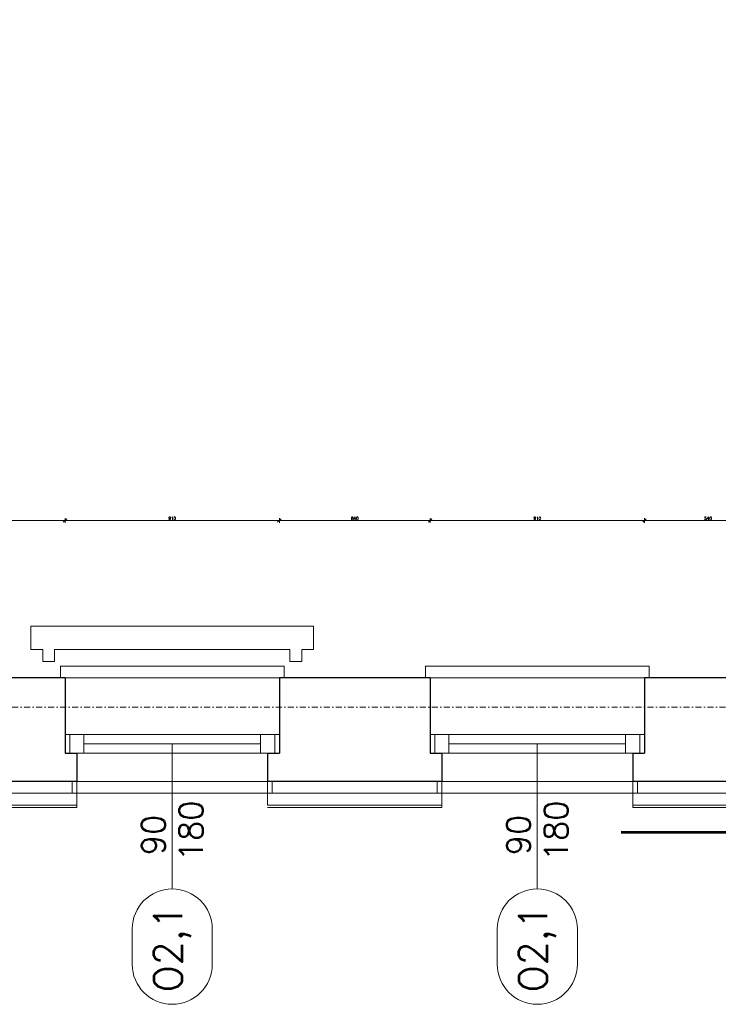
# Model space of a CAD drawing. Header units: millimetres. Extents: x -1893473 to 1546619, y -568027 to 942944.
# Tile 68 of 256: x 140674 to 143640, y -475610 to -471429. Entities that reach past the tile are written whole.
import ezdxf
from ezdxf.enums import TextEntityAlignment as Align

# ---------------------------------------------------------------- set-up
doc = ezdxf.new("R2010")
doc.units = ezdxf.units.MM
doc.header["$LTSCALE"] = 0.2
for name, pattern in [('2_3', [1, 0.5, -0.5]), ('DASHDOT', [25.4, 12.7, -6.35, 0, -6.35]), ('HIDDEN', [9.525, 6.35, -3.175])]:
    doc.linetypes.add(name, pattern=pattern)
doc.layers.get('0').update_dxf_attribs({"lineweight": 0})
for name, color, linetype, lineweight in [('!! 0_ Istn-okna', 6, 'Continuous', 13), ('!! 0_ Istn-sciany', 7, 'Continuous', 30), ('!! 0_ Istn-widok', 1, 'Continuous', 15), ('!! 0_Istn-cienka', 4, 'Continuous', 9), ('!! 0_Opis_okna', 8, 'Continuous', 15), ('!! 0_Opis_pom', 9, 'Continuous', 13), ('!! 0_Osie', 1, 'DASHDOT', 13), ('!! 1  WYDZIELENIE PPOŻ', 252, 'Continuous', 0), ('!! 1_ tynk zewn  - nowy', 21, 'Continuous', 20), ('!! 1_OPIS POM NOWE', 140, 'Continuous', 5), ('!! 2_ remont Ocieplenie', 4, 'ZIGZAG', 5), ('!! wymiary osi', 250, 'Continuous', 9), ('P-Opis nadproża', 150, 'Continuous', 9), ('P-Osie', 1, 'DASHDOT', 18)]:
    doc.layers.add(name, color=color, linetype=linetype, lineweight=lineweight)
doc.layers.add('!! 0_Istn-grzejniki', color=7, linetype='Continuous', lineweight=0, plot=False)
doc.layers.add('Powierzchnia', color=140, linetype='Continuous', lineweight=5, plot=False)
doc.styles.add('ARCHETYP', font='romans.shx', dxfattribs={"height": 15})
doc.styles.add('ARIAL', font='tahoma.ttf')
doc.styles.add('TXT', font='simplex.shx')
doc.linetypes.add('ZIGZAG', pattern='A,0.00254,-5.08,[131,ltypeshp.shx,S=5.08,R=0,X=-5.08,Y=0],-10.16,[131,ltypeshp.shx,S=5.08,R=180,X=5.08,Y=0],-5.08', length=20.32254)
doc.dimstyles.new('DIM50', dxfattribs={"dimscale": 5, "dimtxt": 2.5, "dimasz": 1.5, "dimexe": 0, "dimexo": 0, "dimgap": 0.5, "dimtad": 1, "dimdec": 4, "dimrnd": 0.5, "dimdsep": 46, "dimtxsty": 'TXT', "dimblk1": 'TICK1', "dimblk2": 'TICK1', "dimsah": 1, "dimcen": 0, "dimse1": 1, "dimse2": 1, "dimclrd": 1, "dimclre": 7, "dimclrt": 9, "dimadec": 0, "dimazin": 0, "dimtfac": 1, "dimtdec": 4, "dimtmove": 2, "dimatfit": 3, "dimldrblk": 'TICK1', "dimfxl": 1, "dimtolj": 1, "dimarcsym": 0})

# ---------------------------------------------------------------- blocks, each defined once
blk = doc.blocks.new('BLOK OSI')
at = {"layer": 'P-Osie'}
blk.add_lwpolyline([(48639.33, -195663.09), (55424.28, -195663.09)], dxfattribs=at)
blk = doc.blocks.new('1_ok-opis')
blk.add_line((0, 111.61), (0, 50))
for points in [[(-17, 128.61), (-17, 143.61)], [(17, 128.61), (17, 143.61)]]:
    blk.add_lwpolyline(points)
for centre, start, end in [((0, 143.61), 0, 180), ((0, 128.61), 180, 0)]:
    blk.add_arc(centre, 17, start, end)
at = {"style": 'ARCHETYP'}
for tag, height, rotation, p in [('NR', 12, 90, (0, 136.9)), ('NR', 12, 270, (0, 136.9)), ('SZEROKOŚĆ', 10, 90, (-8, 78.29)), ('SZEROKOŚĆ', 10, 270, (8, 78.29)), ('WYSOKOŚĆ', 10, 270, (-8, 78.29)), ('WYSOKOŚĆ', 10, 90, (8, 78.29))]:
    blk.add_attdef(tag, text='', height=height, rotation=rotation, dxfattribs=at).set_placement(p, align=Align.MIDDLE)
blk = doc.blocks.new('TICK1')
at = {"color": 2}
blk.add_line((-1, -1), (1, 1), dxfattribs=at)
at = {"color": 0}
for p, q in [((0, 0), (-1, 0)), ((0, -1.4), (0, 1.4))]:
    blk.add_line(p, q, dxfattribs=at)
blk = doc.blocks.new('*D1106')
at = {"layer": '!! wymiary osi', "color": 1, "lineweight": -2, "transparency": 16777216}
blk.add_line((268567.2, -479455.5), (269092.2, -479455.5), dxfattribs=at)
at = {"layer": 'DEFPOINTS', "color": 0, "transparency": 16777216}
for p in [(269099.7, -479455.5), (268559.7, -480123.7), (269099.7, -480123.7)]:
    blk.add_point(p, dxfattribs=at)
at = {"layer": '!! wymiary osi', "color": 1, "lineweight": -2, "transparency": 16777216, "xscale": 7.5, "yscale": 7.5, "zscale": 7.5, "rotation": 180}
blk.add_blockref('TICK1', (268559.7, -479455.5), dxfattribs=at)
at = {"layer": '!! wymiary osi', "color": 1, "lineweight": -2, "transparency": 16777216, "xscale": 7.5, "yscale": 7.5, "zscale": 7.5}
blk.add_blockref('TICK1', (269099.7, -479455.5), dxfattribs=at)
at = {"layer": '!! wymiary osi', "color": 9, "transparency": 16777216, "insert": (268829.7, -479446.7), "char_height": 12.5, "attachment_point": 5, "style": 'TXT'}
blk.add_mtext('\\A1;540', dxfattribs=at)
blk = doc.blocks.new('*D1107')
at = {"layer": '!! wymiary osi', "color": 1, "lineweight": -2, "transparency": 16777216}
blk.add_line((269107.2, -479455.5), (270002.2, -479455.5), dxfattribs=at)
at = {"layer": 'DEFPOINTS', "color": 0, "transparency": 16777216}
for p in [(270009.7, -479455.5), (269099.7, -480123.7), (270009.7, -480123.7)]:
    blk.add_point(p, dxfattribs=at)
at = {"layer": '!! wymiary osi', "color": 1, "lineweight": -2, "transparency": 16777216, "xscale": 7.5, "yscale": 7.5, "zscale": 7.5, "rotation": 180}
blk.add_blockref('TICK1', (269099.7, -479455.5), dxfattribs=at)
at = {"layer": '!! wymiary osi', "color": 1, "lineweight": -2, "transparency": 16777216, "xscale": 7.5, "yscale": 7.5, "zscale": 7.5}
blk.add_blockref('TICK1', (270009.7, -479455.5), dxfattribs=at)
at = {"layer": '!! wymiary osi', "color": 9, "transparency": 16777216, "insert": (269554.7, -479446.7), "char_height": 12.5, "attachment_point": 5, "style": 'TXT'}
blk.add_mtext('\\A1;910', dxfattribs=at)
blk = doc.blocks.new('*D1108')
at = {"layer": '!! wymiary osi', "color": 1, "lineweight": -2, "transparency": 16777216}
blk.add_line((270017.2, -479455.5), (270642.2, -479455.5), dxfattribs=at)
at = {"layer": 'DEFPOINTS', "color": 0, "transparency": 16777216}
for p in [(270649.7, -479455.5), (270009.7, -480123.7), (270649.7, -480123.7)]:
    blk.add_point(p, dxfattribs=at)
at = {"layer": '!! wymiary osi', "color": 1, "lineweight": -2, "transparency": 16777216, "xscale": 7.5, "yscale": 7.5, "zscale": 7.5, "rotation": 180}
blk.add_blockref('TICK1', (270009.7, -479455.5), dxfattribs=at)
at = {"layer": '!! wymiary osi', "color": 1, "lineweight": -2, "transparency": 16777216, "xscale": 7.5, "yscale": 7.5, "zscale": 7.5}
blk.add_blockref('TICK1', (270649.7, -479455.5), dxfattribs=at)
at = {"layer": '!! wymiary osi', "color": 9, "transparency": 16777216, "insert": (270329.7, -479446.7), "char_height": 12.5, "attachment_point": 5, "style": 'TXT'}
blk.add_mtext('\\A1;640', dxfattribs=at)
blk = doc.blocks.new('*D1109')
at = {"layer": '!! wymiary osi', "color": 1, "lineweight": -2, "transparency": 16777216}
blk.add_line((270657.2, -479455.5), (271552.2, -479455.5), dxfattribs=at)
at = {"layer": 'DEFPOINTS', "color": 0, "transparency": 16777216}
for p in [(271559.7, -479455.5), (270649.7, -480123.7), (271559.7, -480123.7)]:
    blk.add_point(p, dxfattribs=at)
at = {"layer": '!! wymiary osi', "color": 1, "lineweight": -2, "transparency": 16777216, "xscale": 7.5, "yscale": 7.5, "zscale": 7.5, "rotation": 180}
blk.add_blockref('TICK1', (270649.7, -479455.5), dxfattribs=at)
at = {"layer": '!! wymiary osi', "color": 1, "lineweight": -2, "transparency": 16777216, "xscale": 7.5, "yscale": 7.5, "zscale": 7.5}
blk.add_blockref('TICK1', (271559.7, -479455.5), dxfattribs=at)
at = {"layer": '!! wymiary osi', "color": 9, "transparency": 16777216, "insert": (271104.7, -479446.7), "char_height": 12.5, "attachment_point": 5, "style": 'TXT'}
blk.add_mtext('\\A1;910', dxfattribs=at)
blk = doc.blocks.new('*D1110')
at = {"layer": '!! wymiary osi', "color": 1, "lineweight": -2, "transparency": 16777216}
blk.add_line((271567.2, -479455.5), (272092.2, -479455.5), dxfattribs=at)
at = {"layer": 'DEFPOINTS', "color": 0, "transparency": 16777216}
for p in [(272099.7, -479455.5), (271559.7, -480123.7), (272099.7, -480123.7)]:
    blk.add_point(p, dxfattribs=at)
at = {"layer": '!! wymiary osi', "color": 1, "lineweight": -2, "transparency": 16777216, "xscale": 7.5, "yscale": 7.5, "zscale": 7.5, "rotation": 180}
blk.add_blockref('TICK1', (271559.7, -479455.5), dxfattribs=at)
at = {"layer": '!! wymiary osi', "color": 1, "lineweight": -2, "transparency": 16777216, "xscale": 7.5, "yscale": 7.5, "zscale": 7.5}
blk.add_blockref('TICK1', (272099.7, -479455.5), dxfattribs=at)
at = {"layer": '!! wymiary osi', "color": 9, "transparency": 16777216, "insert": (271829.7, -479446.7), "char_height": 12.5, "attachment_point": 5, "style": 'TXT'}
blk.add_mtext('\\A1;540', dxfattribs=at)
blk = doc.blocks.new('A$C2EB40A8D')
at = {"layer": '!! 0_ Istn-okna'}
for points in [[(-22801.12989, 19937.51397), (-21891.12989, 19937.51397)], [(-21251.12989, 19937.51397), (-20341.12989, 19937.51397)], [(-22721.12989, 19897.51397), (-21971.12989, 19897.51397)], [(-21171.12989, 19897.51397), (-20421.12989, 19897.51397)], [(-22801.12989, 19857.51397), (-21891.12989, 19857.51397)], [(-21251.12989, 19857.51397), (-20341.12989, 19857.51397)]]:
    blk.add_lwpolyline(points, dxfattribs=at)
for points in [[(-22781.12989, 19857.51397), (-22721.12989, 19857.51397), (-22721.12989, 19937.51397), (-22781.12989, 19937.51397)], [(-21971.12989, 19857.51397), (-21911.12989, 19857.51397), (-21911.12989, 19937.51397), (-21971.12989, 19937.51397)], [(-21231.12989, 19857.51397), (-21171.12989, 19857.51397), (-21171.12989, 19937.51397), (-21231.12989, 19937.51397)], [(-20421.12989, 19857.51397), (-20361.12989, 19857.51397), (-20361.12989, 19937.51397), (-20421.12989, 19937.51397)]]:
    blk.add_lwpolyline(points, close=True, dxfattribs=at)
at = {"layer": '!! 0_ Istn-sciany'}
for points in [[(-22801.12989, 20177.51397), (-23341.12989, 20177.51397)], [(-22801.12989, 20177.51397), (-22801.12989, 19857.51397)], [(-21251.12989, 20177.51397), (-21891.12989, 20177.51397)], [(-21891.12989, 20177.51397), (-21891.12989, 19857.51397)], [(-21251.12989, 20177.51397), (-21251.12989, 19857.51397)], [(-19801.12989, 20177.51397), (-20341.12989, 20177.51397)], [(-20341.12989, 20177.51397), (-20341.12989, 19857.51397)], [(-22801.12989, 19857.51397), (-22751.12989, 19857.51397)], [(-22751.12989, 19857.51397), (-22751.12989, 19737.51397)], [(-21941.12989, 19857.51397), (-21891.12989, 19857.51397)], [(-21941.12989, 19857.51397), (-21941.12989, 19737.51397)], [(-21251.12989, 19857.51397), (-21201.12989, 19857.51397)], [(-21201.12989, 19857.51397), (-21201.12989, 19737.51397)], [(-20391.12989, 19857.51397), (-20341.12989, 19857.51397)], [(-20391.12989, 19857.51397), (-20391.12989, 19737.51397)], [(-22751.12989, 19737.51397), (-23391.12989, 19737.51397)], [(-21201.12989, 19737.51397), (-21941.12989, 19737.51397)], [(-19751.12989, 19737.51397), (-20391.12989, 19737.51397)]]:
    blk.add_lwpolyline(points, dxfattribs=at)
at = {"layer": '!! 0_ Istn-widok'}
for points in [[(-22821.12989, 20227.51397), (-21871.12989, 20227.51397)], [(-22821.12989, 20177.51397), (-22821.12989, 20227.51397)], [(-21871.12989, 20177.51397), (-21871.12989, 20227.51397)], [(-21271.12989, 20227.51397), (-20321.12989, 20227.51397)], [(-21271.12989, 20177.51397), (-21271.12989, 20227.51397)], [(-20321.12989, 20177.51397), (-20321.12989, 20227.51397)], [(-22771.12989, 19737.51397), (-22771.12989, 19687.51397)], [(-21921.12989, 19737.51397), (-21921.12989, 19687.51397)], [(-21221.12989, 19737.51397), (-21221.12989, 19687.51397)], [(-20371.12989, 19737.51397), (-20371.12989, 19687.51397)], [(-21921.12989, 19687.51397), (-22771.12989, 19687.51397)], [(-20371.12989, 19687.51397), (-21221.12989, 19687.51397)]]:
    blk.add_lwpolyline(points, dxfattribs=at)
at = {"layer": '!! 0_Istn-cienka', "linetype": 'HIDDEN', "ltscale": 2}
for points in [[(-22801.12989, 20177.51397), (-21891.12989, 20177.51397)], [(-21251.12989, 20177.51397), (-20341.12989, 20177.51397)], [(-21941.12989, 19737.51397), (-22751.12989, 19737.51397)], [(-20391.12989, 19737.51397), (-21201.12989, 19737.51397)]]:
    blk.add_lwpolyline(points, dxfattribs=at)
at = {"layer": '!! 0_Istn-grzejniki'}
blk.add_lwpolyline([(-22896.12989, 20247.51397), (-22896.12989, 20297.51397), (-22946.12989, 20297.51397), (-22946.12989, 20397.51397), (-21746.12989, 20397.51397), (-21746.12989, 20297.51397), (-21796.12989, 20297.51397), (-21796.12989, 20247.51397), (-21846.12989, 20247.51397), (-21846.12989, 20297.51397), (-22846.12989, 20297.51397), (-22846.12989, 20247.51397)], close=True, dxfattribs=at)
at = {"layer": '!! 1  WYDZIELENIE PPOŻ', "color": 20, "linetype": '2_3', "ltscale": 10, "true_color": 0xf65c09, "const_width": 10}
blk.add_lwpolyline([(-18441.12989, 19521.63309), (-20441.12989, 19521.63309)], dxfattribs=at)
at = {"layer": '!! 1_ tynk zewn  - nowy'}
for points in [[(-22751.12989, 19627.51397), (-22751.12989, 19737.51397)], [(-21941.12989, 19637.51397), (-21941.12989, 19747.51397)], [(-21201.12989, 19627.51397), (-21201.12989, 19737.51397)], [(-20391.12989, 19627.51397), (-20391.12989, 19737.51397)], [(-22751.12989, 19637.51397), (-23391.12989, 19637.51397)], [(-22751.12989, 19627.51397), (-23391.12989, 19627.51397)], [(-21201.12989, 19637.51397), (-21941.12989, 19637.51397)], [(-21201.12989, 19627.51397), (-21941.12989, 19627.51397)], [(-19751.12989, 19637.51397), (-20391.12989, 19637.51397)], [(-19751.12989, 19627.51397), (-20391.12989, 19627.51397)]]:
    blk.add_lwpolyline(points, dxfattribs=at)
at = {"layer": '!! 2_ remont Ocieplenie', "linetype": 'ZIGZAG', "ltscale": 0.75}
for points in [[(-22751.12989, 19687.51397), (-23391.12989, 19687.51397)], [(-21201.12989, 19687.51397), (-21941.12989, 19687.51397)], [(-19751.12989, 19687.51397), (-20391.12989, 19687.51397)]]:
    blk.add_lwpolyline(points, dxfattribs=at)
at = {"layer": 'Powierzchnia'}
blk.add_lwpolyline([(-18691.12989, 26537.51397), (-27451.12989, 26537.51397), (-27451.12989, 20177.51397), (-18691.12989, 20177.51397)], close=True, dxfattribs=at)
at = {"layer": '!! 0_Opis_okna'}
ref = blk.add_blockref('1_ok-opis', (-22346.12989, 20397.51397), dxfattribs=dict(at, xscale=10, yscale=10, zscale=10, rotation=180))
ref.add_attrib('SZEROKOŚĆ', '90', dxfattribs={"layer": '0', "height": 100, "rotation": 90, "style": 'ARCHETYP'}).set_placement((-22426.12989, 19510.30988), align=Align.MIDDLE)
ref.add_attrib('WYSOKOŚĆ', '180', dxfattribs={"layer": '0', "height": 100, "rotation": 90, "style": 'ARCHETYP'}).set_placement((-22266.12989, 19528.04442), align=Align.MIDDLE)
ref.add_attrib('NR', 'O2,1', dxfattribs={"layer": '0', "height": 120, "rotation": 90, "style": 'ARCHETYP'}).set_placement((-22346.12989, 19028.49951), align=Align.MIDDLE)
ref = blk.add_blockref('1_ok-opis', (-20796.12989, 20397.51397), dxfattribs=dict(at, xscale=10, yscale=10, zscale=10, rotation=180))
ref.add_attrib('SZEROKOŚĆ', '90', dxfattribs={"layer": '0', "height": 100, "rotation": 90, "style": 'ARCHETYP'}).set_placement((-20876.12989, 19510.30988), align=Align.MIDDLE)
ref.add_attrib('WYSOKOŚĆ', '180', dxfattribs={"layer": '0', "height": 100, "rotation": 90, "style": 'ARCHETYP'}).set_placement((-20716.12989, 19528.04442), align=Align.MIDDLE)
ref.add_attrib('NR', 'O2,1', dxfattribs={"layer": '0', "height": 120, "rotation": 90, "style": 'ARCHETYP'}).set_placement((-20796.12989, 19028.49951), align=Align.MIDDLE)
at = {"layer": '!! 0_Osie', "xscale": 10, "yscale": 10, "zscale": 10}
blk.add_blockref('BLOK OSI', (-516748.24414, 1976683.397), dxfattribs=at)
at = {"layer": '!! 0_Opis_pom', "ltscale": 0.7, "style": 'ARIAL'}
for tag, p in [('B1,21', (-891.77727, 31796.97458)), ('A1,16', (-13651.31084, 31587.95236)), ('B1,19', (-5798.61305, 31587.22944)), ('B1/17', (-9701.43347, 31565.05244)), ('1,23', (10805.41388, 31565.05244)), ('1,22', (4526.58954, 31507.65132)), ('A1,1', (-16866.13618, 31459.3792)), ('B1,18', (-7791.62894, 31330.08444)), ('B1,20', (-2961.4347, 31167.05787)), ('A1,6', (-19287.17717, 30923.71998)), ('B1,1', (14135.63445, 30913.92963)), ('B1,3', (17346.74696, 30023.81022)), ('B1,4', (29817.71501, 29157.67457)), ('A1,5', (-23454.5385, 28820.77901)), ('A1,2', (-17502.57721, 28602.57524)), ('B1,2D', (2616.16402, 28559.52261)), ('A1,15', (-13651.31084, 28261.46046)), ('B1,4', (29883.58177, 28158.35876)), ('B1,2B', (18801.54781, 27650.12382)), ('B1,2A', (13086.7373, 27376.04393)), ('A1,3', (-16846.27912, 25980.40356)), ('B1,8', (9089.53994, 25356.27639)), ('B1,6', (31915.87888, 23754.79829)), ('A1,4', (-24010.17576, 23559.17399)), ('B1,14', (-11621.32288, 23261.44183)), ('B1,13', (-3080.55208, 22924.09997)), ('B1,5', (29245.49088, 22896.69268)), ('B1,10', (3982.60923, 22874.21277)), ('B1,9', (5634.43488, 22623.92098)), ('B1,2C', (13327.26639, 22378.5328)), ('B1,7', (16398.41175, 22348.28836)), ('B1,11', (5553.20442, 20939.83877)), ('B1,12', (3693.27174, 20628.72148)), ('C1,3', (5969.08376, 16336.01084)), ('C1,2', (11955.93711, 11671.55655)), ('C1,1', (15659.17205, 11415.94196)), ('C1,4', (5140.00888, 9205.5831)), ('C1,5', (5680.4486, 6154.54995)), ('C1,10', (16327.05085, 6080.66085)), ('C1,9', (16526.57171, 3173.45283)), ('C1,6', (6367.37903, 2771.84181)), ('D0,18', (-1981.87701, -110.73158)), ('D0,7', (-13531.42299, -1159.67649)), ('C1,7', (7275.77161, -1303.00991)), ('D0,17', (2064.87671, -1345.69113)), ('D0,3', (-9324.21674, -1442.63631)), ('D0,6', (-17529.61851, -1957.37463)), ('D0,10', (-21369.4432, -2140.60378)), ('D,09', (-12990.08379, -2746.32902)), ('D0,2', (-5516.19514, -3101.87722)), ('D0,16', (2266.73061, -3284.15369)), ('D0,8', (-14357.79539, -3567.69719)), ('D0,5', (-10461.54478, -3629.26575)), ('D0,4', (-8396.53404, -4353.7937)), ('D0,15', (1974.41895, -5205.84774)), ('D0,1', (-5633.49598, -5662.48534)), ('D0,11', (-23334.09291, -6045.78706)), ('D0,12', (-22436.85763, -9302.9678)), ('D0,13', (-22436.85763, -11581.16526)), ('D0,14', (-13645.94445, -11884.57769))]:
    blk.add_attdef(tag, text='', height=119.68, dxfattribs=at).set_placement(p, align=Align.MIDDLE_CENTER)
at = {"layer": '!! 1_OPIS POM NOWE', "style": 'ARIAL'}
for tag, p in [('C1.7A', (7769.3756, 685.765)), ('C1.7C', (7655.80151, -2045.04756)), ('C1.8B', (10935.93068, -2107.41983)), ('C1.8A', (13897.39715, -2120.69016)), ('C1.7B', (8274.43201, -3270.18959)), ('E1.2', (16701.02923, -5331.07351)), ('E1.5E', (21974.23379, -5463.99012)), ('E1.5D', (24989.27391, -5785.36474)), ('E1.1', (8357.81567, -5851.01076)), ('E1.5C', (25222.53959, -6394.64172)), ('E1.5B', (27694.70831, -7009.86571)), ('E1.6', (5279.46063, -8141.28746)), ('E1.5A', (25547.9555, -8495.18994)), ('E1.5G', (23977.19473, -9792.46695)), ('E1.5F', (22414.7084, -9822.66389)), ('E1,4', (13935.69867, -10458.20073)), ('E1.5L', (28030.8296, -11267.7725)), ('E1.3', (5639.18862, -11994.01941)), ('E1.5H', (23988.49716, -12231.38049)), ('E1.5K', (27714.73934, -12977.98364)), ('E1.5I', (22290.68736, -13989.9049)), ('E1.5J', (27095.71534, -16088.17469))]:
    blk.add_attdef(tag, text='', height=119.68, dxfattribs=at).set_placement(p, align=Align.MIDDLE_CENTER)
at = {"layer": '!! wymiary osi'}
for base, p1, p2, picture, middle in [((-22801.12989, 20845.79729), (-23341.12989, 20177.51397), (-22801.12989, 20177.51397), '*D1106', (-23071.12989, 20854.54729)), ((-21891.12989, 20845.79729), (-22801.12989, 20177.51397), (-21891.12989, 20177.51397), '*D1107', (-22346.12989, 20854.54729)), ((-21251.12989, 20845.79729), (-21891.12989, 20177.51397), (-21251.12989, 20177.51397), '*D1108', (-21571.12989, 20854.54729)), ((-20341.12989, 20845.79729), (-21251.12989, 20177.51397), (-20341.12989, 20177.51397), '*D1109', (-20796.12989, 20854.54729)), ((-19801.12989, 20845.79729), (-20341.12989, 20177.51397), (-19801.12989, 20177.51397), '*D1110', (-20071.12989, 20854.54729))]:
    dim = blk.add_linear_dim(base=base, p1=p1, p2=p2, dimstyle='DIM50', dxfattribs=at)
    dim.commit()
    dim.dimension.update_dxf_attribs({"geometry": picture, "text_midpoint": middle, "insert": (-291900.79406, 500301.26018)})

msp = doc.modelspace()

# ---------------------------------------------------------------- block references
at = {"layer": 'P-Opis nadproża', "color": 4}
msp.add_blockref('A$C2EB40A8D', (163667.94092, -494401.63474), dxfattribs=at)

doc.saveas('drawing.dxf')
